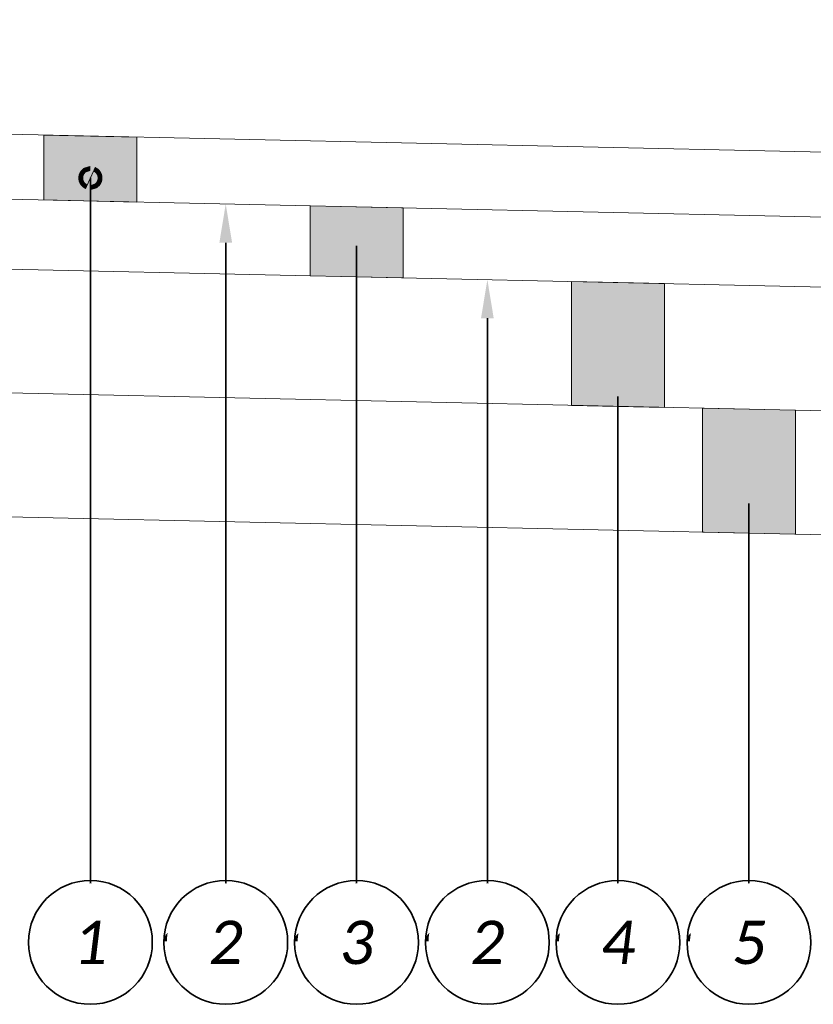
# Model space of a CAD drawing. Header units: feet. Extents: x 27762256 to 27762461, y 5149695 to 5149765.
# Tile 8 of 16: x 27762389.41 to 27762391.97, y 5149729.64 to 5149732.83. Entities that reach past the tile are written whole.
import ezdxf
from ezdxf import colors
from ezdxf.entities.mleader import LeaderData, LeaderLine
from ezdxf.enums import TextEntityAlignment as Align
from ezdxf.math import Vec2, Vec3

# ---------------------------------------------------------------- set-up
doc = ezdxf.new("R2010")
doc.units = ezdxf.units.FT
doc.header["$LTSCALE"] = 20
doc.header["$MEASUREMENT"] = 0
doc.set_wipeout_variables(frame=1)
doc.layers.get('0').update_dxf_attribs({"lineweight": 15, "true_color": 0xc2ced6})
doc.layers.get('Defpoints').update_dxf_attribs({"lineweight": 15})
for name, color, linetype, lineweight in [('0_Xref', 7, 'Continuous', 15), ('TX_P_5', 7, 'Continuous', 35), ('TX_P_Misc', 7, 'Continuous', 35)]:
    doc.layers.add(name, color=color, linetype=linetype, lineweight=lineweight)
doc.styles.add('P_Slanted - Normal Fixed Spacing', font='calibrii.ttf', dxfattribs={"height": 0.14})
doc.styles.add('Slanted-Normal', font='font31.shx', dxfattribs={"height": 0.14})
doc.dimstyles.new('P_Dec-0 Masked Slanted', dxfattribs={"dimtxt": 0.14, "dimasz": 0.14, "dimexe": 0.21, "dimexo": 0.21, "dimgap": 0.0625, "dimtad": 1, "dimdec": 0, "dimzin": 3, "dimdsep": 46, "dimtxsty": 'P_Slanted - Normal Fixed Spacing', "dimblk": 'Dim1', "dimcen": 0.035, "dimclrd": 95, "dimclre": 95, "dimclrt": 7, "dimaunit": 1, "dimadec": 3, "dimazin": 2, "dimtfac": 1, "dimtdec": 0, "dimtix": 1, "dimtmove": 1, "dimatfit": 3, "dimldrblk": 'Dim1', "dimfxl": 1, "dimtfill": 1, "dimtolj": 1, "dimtzin": 0, "dimlwd": 15, "dimlwe": 15, "dimarcsym": 0})

# ---------------------------------------------------------------- blocks, each defined once
blk = doc.blocks.new('_DotSmall')
at = {"color": 0, "linetype": 'ByBlock', "const_width": 0.5}
blk.add_lwpolyline([(-0.0625, 0, 1), (0.0625, 0, 1)], format="xyb", close=True, dxfattribs=at)
blk = doc.blocks.new('Dim1')
h = blk.add_hatch(color=4)
h.dxf.hatch_style = 1
h.paths.add_polyline_path([(0, 0), (-1.000000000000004, -0.1999999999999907), (-1.000000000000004, 0.1999999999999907)])
at = {"color": 4}
blk.add_lwpolyline([(0, 0), (-1.000000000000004, -0.1999999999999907), (-1.000000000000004, 0.1999999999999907), (0, 0)], dxfattribs=at)
blk = doc.blocks.new('*D1282')
at = {"layer": '0_Xref', "color": 95, "linetype": 'Continuous', "lineweight": 15, "transparency": 16777216}
for p, q in [((27762388.92673121, 5149732.900538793), (27762388.92673121, 5149734.010538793)), ((27762392.44853136, 5149732.900538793), (27762392.44853136, 5149734.010538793)), ((27762389.06673121, 5149733.800538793), (27762392.30853136, 5149733.800538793))]:
    blk.add_line(p, q, dxfattribs=at)
at = {"layer": 'Defpoints', "color": 0, "transparency": 16777216}
for p in [(27762392.44853136, 5149733.800538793), (27762388.92673121, 5149732.456126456), (27762392.44853136, 5149732.456126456)]:
    blk.add_point(p, dxfattribs=at)
at = {"layer": '0_Xref', "color": 95, "lineweight": 15, "transparency": 16777216, "xscale": 0.14, "yscale": 0.14, "zscale": 0.14, "rotation": 180}
blk.add_blockref('Dim1', (27762388.92673121, 5149733.800538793), dxfattribs=at)
at = {"layer": '0_Xref', "color": 95, "lineweight": 15, "transparency": 16777216, "xscale": 0.14, "yscale": 0.14, "zscale": 0.14}
blk.add_blockref('Dim1', (27762392.44853136, 5149733.800538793), dxfattribs=at)
at = {"layer": '0_Xref', "color": 7, "transparency": 16777216, "insert": (27762390.68763128, 5149733.934223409), "char_height": 0.14, "attachment_point": 5, "style": 'P_Slanted - Normal Fixed Spacing', "bg_fill": 3, "box_fill_scale": 1.25, "bg_fill_color": 256, "bg_fill_true_color": 13158600, "bg_fill_transparency": 0}
blk.add_mtext("\\A1;2' MIN.", dxfattribs=at)
blk = doc.blocks.new('*U1293')
at = {"layer": 'TX_P_Misc', "color": 95}
blk.add_line((-1.387778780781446e-17, 0), (0.06985959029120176, 0.0831184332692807), dxfattribs=at)
at = {"layer": 'TX_P_Misc', "linetype": 'ByBlock'}
blk.add_circle((0, 0), 0.2, dxfattribs=at)
at = {"layer": 'TX_P_Misc', "color": 95}
ml = blk.add_multileader_mtext('Standard', dxfattribs=at)
ml.set_content('', color=95, style='Slanted-Normal')
ml.set_leader_properties()
ml.build(insert=Vec2(0, 0))
ml.multileader.update_dxf_attribs({"has_dogleg": 0, "text_left_attachment_type": 2, "text_right_attachment_type": 2, "dogleg_length": 0.18, "arrow_head_size": 0.125})
ctx = ml.context
ctx.base_point, ctx.char_height, ctx.arrow_head_size, ctx.landing_gap_size, ctx.plane_origin = Vec3(-9.999999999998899e-05, 0), 0.14, 0.125, 0.0001, Vec3(0.5883962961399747, 0.4958960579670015)
ctx.left_attachment, ctx.right_attachment, ctx.text_align_type = 2, 2, 1
notes = []
notes.append((ctx, [(1, (1, 1, 0), (-0.1801, 0), (1, 0), 0.18, [(0, [(-9.875169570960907e-10, 1.543314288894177)], 0, [])])]))
ctx.mtext.insert, ctx.mtext.alignment, ctx.mtext.flow_direction = Vec3(1.530446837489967e-17, 0.07), 2, 5
ml = blk.add_multileader_mtext('Standard', dxfattribs=at)
ml.set_content('', color=95, style='Slanted-Normal')
ml.set_leader_properties()
ml.set_arrow_properties(name='DOTSMALL')
ml.build(insert=Vec2(0, 0))
ml.multileader.update_dxf_attribs({"has_dogleg": 0, "text_left_attachment_type": 2, "text_right_attachment_type": 2, "dogleg_length": 0.18, "arrow_head_size": 0.125})
ctx = ml.context
ctx.base_point, ctx.char_height, ctx.arrow_head_size, ctx.landing_gap_size, ctx.plane_origin = Vec3(0, 0), 0.14, 0.125, 0.0001, Vec3(0.9926632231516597, 0.4958960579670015)
ctx.left_attachment, ctx.right_attachment, ctx.text_align_type = 2, 2, 1
notes.append((ctx, [(1, (1, 1, 0), (-0.18, 0), (1, 0), 0.18, [(0, [(-0.1627038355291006, 0.0006590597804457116)], 0, [])])]))
ctx.mtext.insert, ctx.mtext.alignment, ctx.mtext.flow_direction = Vec3(0.0001000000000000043, 0.07), 2, 5
for ctx, leaders in notes:
    for number, flags, end, landing, length, lines in leaders:
        leader = LeaderData()
        leader.index, (leader.has_last_leader_line, leader.has_dogleg_vector, leader.attachment_direction) = number, flags
        leader.last_leader_point, leader.dogleg_vector, leader.dogleg_length = Vec3(end), Vec3(landing), length
        for number, points, colour, breaks in lines:
            line = LeaderLine()
            line.index, line.vertices, line.color, line.breaks = number, Vec3.list(points), colors.encode_raw_color(colour), breaks
            leader.lines.append(line)
        ctx.leaders.append(leader)
blk.add_wipeout([(0.187044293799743, 0.03545878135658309), (0.18112522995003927, 0.05862204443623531), (0.1723497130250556, 0.08086080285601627), (0.1608561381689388, 0.10182433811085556), (0.1468257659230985, 0.12118204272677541), (0.1304798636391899, 0.1386286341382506), (0.11207621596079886, 0.1538889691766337), (0.09190505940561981, 0.1667223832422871), (0.07028450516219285, 0.17692648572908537), (0.047555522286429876, 0.18434035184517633), (0.02407656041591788, 0.18884706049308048), (0.00021789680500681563, 0.19037553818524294), (-0.023644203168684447, 0.18890167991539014), (-0.04713341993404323, 0.18444872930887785), (-0.06987931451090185, 0.1770869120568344), (-0.09152317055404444, 0.16693232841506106), (-0.11172365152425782, 0.1541451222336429), (-0.1301621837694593, 0.13892695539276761), (-0.14654798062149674, 0.12151782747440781), (-0.16062262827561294, 0.10219229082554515), (-0.17216416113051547, 0.08125512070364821), (-0.18099056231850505, 0.05903650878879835), (-0.1869626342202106, 0.035886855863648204), (-0.1899861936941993, 0.012171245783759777), (-0.1900135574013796, -0.011736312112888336), (-0.1870442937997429, -0.0354587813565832), (-0.1811252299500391, -0.058622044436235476), (-0.17234971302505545, -0.08086080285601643), (-0.1608561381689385, -0.10182433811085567), (-0.14682576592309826, -0.12118204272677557), (-0.13047986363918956, -0.1386286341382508), (-0.11207621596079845, -0.15388896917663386), (-0.09190505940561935, -0.16672238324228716), (-0.07028450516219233, -0.17692648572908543), (-0.04755552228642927, -0.18434035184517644), (-0.02407656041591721, -0.18884706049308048), (-0.00021789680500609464, -0.1903755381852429), (0.023644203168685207, -0.18890167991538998), (0.047133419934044, -0.1844487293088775), (0.06987931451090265, -0.177086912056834), (0.09152317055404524, -0.16693232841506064), (0.11172365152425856, -0.15414512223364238), (0.13016218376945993, -0.13892695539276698), (0.14654798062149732, -0.12151782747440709), (0.1606226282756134, -0.10219229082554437), (0.17216416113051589, -0.08125512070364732), (0.18099056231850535, -0.059036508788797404), (0.1869626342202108, -0.03588685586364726), (0.18998619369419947, -0.012171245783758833), (0.19001355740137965, 0.01173631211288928)])
at = {"layer": 'TX_P_Misc', "style": 'P_Slanted - Normal Fixed Spacing'}
blk.add_attdef('ITEM', text='', height=0.14, dxfattribs=at).set_placement((0, 0), align=Align.MIDDLE_CENTER)
blk = doc.blocks.new('*U1295')
at = {"layer": 'TX_P_Misc', "color": 95}
blk.add_line((-1.387778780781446e-17, 0), (0.06985959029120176, 0.0831184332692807), dxfattribs=at)
at = {"layer": 'TX_P_Misc', "linetype": 'ByBlock'}
blk.add_circle((0, 0), 0.2, dxfattribs=at)
at = {"layer": 'TX_P_Misc', "color": 95}
ml = blk.add_multileader_mtext('Standard', dxfattribs=at)
ml.set_content('', color=95, style='Slanted-Normal')
ml.set_leader_properties()
ml.build(insert=Vec2(0, 0))
ml.multileader.update_dxf_attribs({"has_dogleg": 0, "text_left_attachment_type": 2, "text_right_attachment_type": 2, "dogleg_length": 0.18, "arrow_head_size": 0.125})
ctx = ml.context
ctx.base_point, ctx.char_height, ctx.arrow_head_size, ctx.landing_gap_size, ctx.plane_origin = Vec3(-9.999999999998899e-05, 0), 0.14, 0.125, 0.0001, Vec3(0.5883962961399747, 0.4958960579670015)
ctx.left_attachment, ctx.right_attachment, ctx.text_align_type = 2, 2, 1
notes = []
notes.append((ctx, [(1, (1, 1, 0), (-0.1801, 0), (1, 0), 0.18, [(0, [(-3.155419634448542e-05, 2.141000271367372)], 0, [])])]))
ctx.mtext.insert, ctx.mtext.alignment, ctx.mtext.flow_direction = Vec3(1.530446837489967e-17, 0.07), 2, 5
ml = blk.add_multileader_mtext('Standard', dxfattribs=at)
ml.set_content('', color=95, style='Slanted-Normal')
ml.set_leader_properties()
ml.set_arrow_properties(name='DOTSMALL')
ml.build(insert=Vec2(0, 0))
ml.multileader.update_dxf_attribs({"has_dogleg": 0, "text_left_attachment_type": 2, "text_right_attachment_type": 2, "dogleg_length": 0.18, "arrow_head_size": 0.125})
ctx = ml.context
ctx.base_point, ctx.char_height, ctx.arrow_head_size, ctx.landing_gap_size, ctx.plane_origin = Vec3(0, 0), 0.14, 0.125, 0.0001, Vec3(0.9926632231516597, 0.4958960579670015)
ctx.left_attachment, ctx.right_attachment, ctx.text_align_type = 2, 2, 1
notes.append((ctx, [(1, (1, 1, 0), (-0.18, 0), (1, 0), 0.18, [(0, [(-0.1627038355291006, 0.0006590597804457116)], 0, [])])]))
ctx.mtext.insert, ctx.mtext.alignment, ctx.mtext.flow_direction = Vec3(0.0001000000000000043, 0.07), 2, 5
for ctx, leaders in notes:
    for number, flags, end, landing, length, lines in leaders:
        leader = LeaderData()
        leader.index, (leader.has_last_leader_line, leader.has_dogleg_vector, leader.attachment_direction) = number, flags
        leader.last_leader_point, leader.dogleg_vector, leader.dogleg_length = Vec3(end), Vec3(landing), length
        for number, points, colour, breaks in lines:
            line = LeaderLine()
            line.index, line.vertices, line.color, line.breaks = number, Vec3.list(points), colors.encode_raw_color(colour), breaks
            leader.lines.append(line)
        ctx.leaders.append(leader)
blk.add_wipeout([(0.187044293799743, 0.03545878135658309), (0.18112522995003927, 0.05862204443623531), (0.1723497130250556, 0.08086080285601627), (0.1608561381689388, 0.10182433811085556), (0.1468257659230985, 0.12118204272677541), (0.1304798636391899, 0.1386286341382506), (0.11207621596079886, 0.1538889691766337), (0.09190505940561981, 0.1667223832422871), (0.07028450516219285, 0.17692648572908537), (0.047555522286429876, 0.18434035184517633), (0.02407656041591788, 0.18884706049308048), (0.00021789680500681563, 0.19037553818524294), (-0.023644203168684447, 0.18890167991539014), (-0.04713341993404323, 0.18444872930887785), (-0.06987931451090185, 0.1770869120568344), (-0.09152317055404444, 0.16693232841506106), (-0.11172365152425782, 0.1541451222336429), (-0.1301621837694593, 0.13892695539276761), (-0.14654798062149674, 0.12151782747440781), (-0.16062262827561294, 0.10219229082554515), (-0.17216416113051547, 0.08125512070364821), (-0.18099056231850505, 0.05903650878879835), (-0.1869626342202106, 0.035886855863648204), (-0.1899861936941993, 0.012171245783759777), (-0.1900135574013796, -0.011736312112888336), (-0.1870442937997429, -0.0354587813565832), (-0.1811252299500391, -0.058622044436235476), (-0.17234971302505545, -0.08086080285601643), (-0.1608561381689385, -0.10182433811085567), (-0.14682576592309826, -0.12118204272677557), (-0.13047986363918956, -0.1386286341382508), (-0.11207621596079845, -0.15388896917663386), (-0.09190505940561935, -0.16672238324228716), (-0.07028450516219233, -0.17692648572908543), (-0.04755552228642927, -0.18434035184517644), (-0.02407656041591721, -0.18884706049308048), (-0.00021789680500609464, -0.1903755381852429), (0.023644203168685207, -0.18890167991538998), (0.047133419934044, -0.1844487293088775), (0.06987931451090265, -0.177086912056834), (0.09152317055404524, -0.16693232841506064), (0.11172365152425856, -0.15414512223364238), (0.13016218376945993, -0.13892695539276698), (0.14654798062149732, -0.12151782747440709), (0.1606226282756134, -0.10219229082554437), (0.17216416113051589, -0.08125512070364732), (0.18099056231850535, -0.059036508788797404), (0.1869626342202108, -0.03588685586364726), (0.18998619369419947, -0.012171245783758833), (0.19001355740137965, 0.01173631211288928)])
at = {"layer": 'TX_P_Misc', "style": 'P_Slanted - Normal Fixed Spacing'}
blk.add_attdef('ITEM', text='', height=0.14, dxfattribs=at).set_placement((0, 0), align=Align.MIDDLE_CENTER)
blk = doc.blocks.new('*U1291')
at = {"layer": 'TX_P_Misc', "color": 95}
blk.add_line((-1.387778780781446e-17, 0), (-9.018248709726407e-11, 2.249853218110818), dxfattribs=at)
at = {"layer": 'TX_P_Misc', "linetype": 'ByBlock'}
blk.add_circle((0, 0), 0.2, dxfattribs=at)
at = {"layer": 'TX_P_Misc', "color": 95}
ml = blk.add_multileader_mtext('Standard', dxfattribs=at)
ml.set_content('', color=95, style='Slanted-Normal')
ml.set_leader_properties()
ml.build(insert=Vec2(0, 0))
ml.multileader.update_dxf_attribs({"has_dogleg": 0, "text_left_attachment_type": 2, "text_right_attachment_type": 2, "dogleg_length": 0.18, "arrow_head_size": 0.125})
ctx = ml.context
ctx.base_point, ctx.char_height, ctx.arrow_head_size, ctx.landing_gap_size, ctx.plane_origin = Vec3(-9.999999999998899e-05, 0), 0.14, 0.125, 0.0001, Vec3(0.5883962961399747, 0.4958960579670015)
ctx.left_attachment, ctx.right_attachment, ctx.text_align_type = 2, 2, 1
notes = []
notes.append((ctx, [(1, (1, 1, 0), (-0.1801, 0), (1, 0), 0.18, [(0, [(-9.875170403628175e-10, 0.1247299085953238)], 0, [])])]))
ctx.mtext.insert, ctx.mtext.alignment, ctx.mtext.flow_direction = Vec3(1.530446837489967e-17, 0.07), 2, 5
ml = blk.add_multileader_mtext('Standard', dxfattribs=at)
ml.set_content('', color=95, style='Slanted-Normal')
ml.set_leader_properties()
ml.set_arrow_properties(name='DOTSMALL')
ml.build(insert=Vec2(0, 0))
ml.multileader.update_dxf_attribs({"has_dogleg": 0, "text_left_attachment_type": 2, "text_right_attachment_type": 2, "dogleg_length": 0.18, "arrow_head_size": 0.125})
ctx = ml.context
ctx.base_point, ctx.char_height, ctx.arrow_head_size, ctx.landing_gap_size, ctx.plane_origin = Vec3(0, 0), 0.14, 0.125, 0.0001, Vec3(0.9926632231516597, 0.4958960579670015)
ctx.left_attachment, ctx.right_attachment, ctx.text_align_type = 2, 2, 1
notes.append((ctx, [(1, (1, 1, 0), (-0.18, 0), (1, 0), 0.18, [(0, [(-0.1627038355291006, 0.0006590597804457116)], 0, [])])]))
ctx.mtext.insert, ctx.mtext.alignment, ctx.mtext.flow_direction = Vec3(0.0001000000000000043, 0.07), 2, 5
for ctx, leaders in notes:
    for number, flags, end, landing, length, lines in leaders:
        leader = LeaderData()
        leader.index, (leader.has_last_leader_line, leader.has_dogleg_vector, leader.attachment_direction) = number, flags
        leader.last_leader_point, leader.dogleg_vector, leader.dogleg_length = Vec3(end), Vec3(landing), length
        for number, points, colour, breaks in lines:
            line = LeaderLine()
            line.index, line.vertices, line.color, line.breaks = number, Vec3.list(points), colors.encode_raw_color(colour), breaks
            leader.lines.append(line)
        ctx.leaders.append(leader)
blk.add_wipeout([(0.187044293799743, 0.03545878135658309), (0.18112522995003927, 0.05862204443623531), (0.1723497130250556, 0.08086080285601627), (0.1608561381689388, 0.10182433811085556), (0.1468257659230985, 0.12118204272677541), (0.1304798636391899, 0.1386286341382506), (0.11207621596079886, 0.1538889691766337), (0.09190505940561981, 0.1667223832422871), (0.07028450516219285, 0.17692648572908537), (0.047555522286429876, 0.18434035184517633), (0.02407656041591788, 0.18884706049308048), (0.00021789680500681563, 0.19037553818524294), (-0.023644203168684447, 0.18890167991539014), (-0.04713341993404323, 0.18444872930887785), (-0.06987931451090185, 0.1770869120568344), (-0.09152317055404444, 0.16693232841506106), (-0.11172365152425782, 0.1541451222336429), (-0.1301621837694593, 0.13892695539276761), (-0.14654798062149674, 0.12151782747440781), (-0.16062262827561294, 0.10219229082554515), (-0.17216416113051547, 0.08125512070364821), (-0.18099056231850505, 0.05903650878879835), (-0.1869626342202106, 0.035886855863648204), (-0.1899861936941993, 0.012171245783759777), (-0.1900135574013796, -0.011736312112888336), (-0.1870442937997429, -0.0354587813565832), (-0.1811252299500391, -0.058622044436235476), (-0.17234971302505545, -0.08086080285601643), (-0.1608561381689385, -0.10182433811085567), (-0.14682576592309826, -0.12118204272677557), (-0.13047986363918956, -0.1386286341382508), (-0.11207621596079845, -0.15388896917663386), (-0.09190505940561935, -0.16672238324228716), (-0.07028450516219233, -0.17692648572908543), (-0.04755552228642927, -0.18434035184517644), (-0.02407656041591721, -0.18884706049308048), (-0.00021789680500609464, -0.1903755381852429), (0.023644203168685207, -0.18890167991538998), (0.047133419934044, -0.1844487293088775), (0.06987931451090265, -0.177086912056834), (0.09152317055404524, -0.16693232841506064), (0.11172365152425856, -0.15414512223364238), (0.13016218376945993, -0.13892695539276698), (0.14654798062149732, -0.12151782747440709), (0.1606226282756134, -0.10219229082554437), (0.17216416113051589, -0.08125512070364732), (0.18099056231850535, -0.059036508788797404), (0.1869626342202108, -0.03588685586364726), (0.18998619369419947, -0.012171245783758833), (0.19001355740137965, 0.01173631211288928)])
at = {"layer": 'TX_P_Misc', "style": 'P_Slanted - Normal Fixed Spacing'}
blk.add_attdef('ITEM', text='', height=0.14, dxfattribs=at).set_placement((0, 0), align=Align.MIDDLE_CENTER)
blk = doc.blocks.new('*U1296')
at = {"layer": 'TX_P_Misc', "color": 95}
blk.add_line((-1.387778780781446e-17, 0), (0.06985959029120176, 0.0831184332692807), dxfattribs=at)
at = {"layer": 'TX_P_Misc', "linetype": 'ByBlock'}
blk.add_circle((0, 0), 0.2, dxfattribs=at)
at = {"layer": 'TX_P_Misc', "color": 95}
ml = blk.add_multileader_mtext('Standard', dxfattribs=at)
ml.set_content('', color=95, style='Slanted-Normal')
ml.set_leader_properties()
ml.build(insert=Vec2(0, 0))
ml.multileader.update_dxf_attribs({"has_dogleg": 0, "text_left_attachment_type": 2, "text_right_attachment_type": 2, "dogleg_length": 0.18, "arrow_head_size": 0.125})
ctx = ml.context
ctx.base_point, ctx.char_height, ctx.arrow_head_size, ctx.landing_gap_size, ctx.plane_origin = Vec3(-9.999999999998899e-05, 0), 0.14, 0.125, 0.0001, Vec3(0.5883962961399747, 0.4958960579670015)
ctx.left_attachment, ctx.right_attachment, ctx.text_align_type = 2, 2, 1
notes = []
notes.append((ctx, [(1, (1, 1, 0), (-0.1801, 0), (1, 0), 0.18, [(0, [(-1.821020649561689e-05, 2.385327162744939)], 0, [])])]))
ctx.mtext.insert, ctx.mtext.alignment, ctx.mtext.flow_direction = Vec3(1.530446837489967e-17, 0.07), 2, 5
ml = blk.add_multileader_mtext('Standard', dxfattribs=at)
ml.set_content('', color=95, style='Slanted-Normal')
ml.set_leader_properties()
ml.set_arrow_properties(name='DOTSMALL')
ml.build(insert=Vec2(0, 0))
ml.multileader.update_dxf_attribs({"has_dogleg": 0, "text_left_attachment_type": 2, "text_right_attachment_type": 2, "dogleg_length": 0.18, "arrow_head_size": 0.125})
ctx = ml.context
ctx.base_point, ctx.char_height, ctx.arrow_head_size, ctx.landing_gap_size, ctx.plane_origin = Vec3(0, 0), 0.14, 0.125, 0.0001, Vec3(0.9926632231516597, 0.4958960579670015)
ctx.left_attachment, ctx.right_attachment, ctx.text_align_type = 2, 2, 1
notes.append((ctx, [(1, (1, 1, 0), (-0.18, 0), (1, 0), 0.18, [(0, [(-0.1627038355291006, 0.0006590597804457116)], 0, [])])]))
ctx.mtext.insert, ctx.mtext.alignment, ctx.mtext.flow_direction = Vec3(0.0001000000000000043, 0.07), 2, 5
for ctx, leaders in notes:
    for number, flags, end, landing, length, lines in leaders:
        leader = LeaderData()
        leader.index, (leader.has_last_leader_line, leader.has_dogleg_vector, leader.attachment_direction) = number, flags
        leader.last_leader_point, leader.dogleg_vector, leader.dogleg_length = Vec3(end), Vec3(landing), length
        for number, points, colour, breaks in lines:
            line = LeaderLine()
            line.index, line.vertices, line.color, line.breaks = number, Vec3.list(points), colors.encode_raw_color(colour), breaks
            leader.lines.append(line)
        ctx.leaders.append(leader)
blk.add_wipeout([(0.187044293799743, 0.03545878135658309), (0.18112522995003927, 0.05862204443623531), (0.1723497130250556, 0.08086080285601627), (0.1608561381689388, 0.10182433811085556), (0.1468257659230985, 0.12118204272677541), (0.1304798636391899, 0.1386286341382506), (0.11207621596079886, 0.1538889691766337), (0.09190505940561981, 0.1667223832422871), (0.07028450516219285, 0.17692648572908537), (0.047555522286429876, 0.18434035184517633), (0.02407656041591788, 0.18884706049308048), (0.00021789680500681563, 0.19037553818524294), (-0.023644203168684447, 0.18890167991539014), (-0.04713341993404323, 0.18444872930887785), (-0.06987931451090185, 0.1770869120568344), (-0.09152317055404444, 0.16693232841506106), (-0.11172365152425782, 0.1541451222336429), (-0.1301621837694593, 0.13892695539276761), (-0.14654798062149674, 0.12151782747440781), (-0.16062262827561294, 0.10219229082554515), (-0.17216416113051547, 0.08125512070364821), (-0.18099056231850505, 0.05903650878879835), (-0.1869626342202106, 0.035886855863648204), (-0.1899861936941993, 0.012171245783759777), (-0.1900135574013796, -0.011736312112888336), (-0.1870442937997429, -0.0354587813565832), (-0.1811252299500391, -0.058622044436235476), (-0.17234971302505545, -0.08086080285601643), (-0.1608561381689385, -0.10182433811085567), (-0.14682576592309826, -0.12118204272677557), (-0.13047986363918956, -0.1386286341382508), (-0.11207621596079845, -0.15388896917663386), (-0.09190505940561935, -0.16672238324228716), (-0.07028450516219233, -0.17692648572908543), (-0.04755552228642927, -0.18434035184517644), (-0.02407656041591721, -0.18884706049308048), (-0.00021789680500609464, -0.1903755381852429), (0.023644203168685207, -0.18890167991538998), (0.047133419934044, -0.1844487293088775), (0.06987931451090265, -0.177086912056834), (0.09152317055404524, -0.16693232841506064), (0.11172365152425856, -0.15414512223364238), (0.13016218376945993, -0.13892695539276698), (0.14654798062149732, -0.12151782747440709), (0.1606226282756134, -0.10219229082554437), (0.17216416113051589, -0.08125512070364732), (0.18099056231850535, -0.059036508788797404), (0.1869626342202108, -0.03588685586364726), (0.18998619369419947, -0.012171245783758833), (0.19001355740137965, 0.01173631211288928)])
at = {"layer": 'TX_P_Misc', "style": 'P_Slanted - Normal Fixed Spacing'}
blk.add_attdef('ITEM', text='', height=0.14, dxfattribs=at).set_placement((0, 0), align=Align.MIDDLE_CENTER)
blk = doc.blocks.new('*U1290')
at = {"layer": 'TX_P_Misc', "color": 95}
blk.add_line((-1.387778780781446e-17, 0), (0.06985959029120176, 0.0831184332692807), dxfattribs=at)
at = {"layer": 'TX_P_Misc', "linetype": 'ByBlock'}
blk.add_circle((0, 0), 0.2, dxfattribs=at)
at = {"layer": 'TX_P_Misc', "color": 95}
ml = blk.add_multileader_mtext('Standard', dxfattribs=at)
ml.set_content('', color=95, style='Slanted-Normal')
ml.set_leader_properties()
ml.set_arrow_properties(name='DOTSMALL')
ml.build(insert=Vec2(0, 0))
ml.multileader.update_dxf_attribs({"has_dogleg": 0, "text_left_attachment_type": 2, "text_right_attachment_type": 2, "dogleg_length": 0.18, "arrow_head_size": 0.125})
ctx = ml.context
ctx.base_point, ctx.char_height, ctx.arrow_head_size, ctx.landing_gap_size, ctx.plane_origin = Vec3(0, 0), 0.14, 0.125, 0.0001, Vec3(0.9926632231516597, 0.4958960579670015)
ctx.left_attachment, ctx.right_attachment, ctx.text_align_type = 2, 2, 1
notes = []
notes.append((ctx, [(1, (1, 1, 0), (-0.18, 0), (1, 0), 0.18, [(0, [(-1.055013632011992e-09, 2.469327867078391)], 0, [])])]))
ctx.mtext.insert, ctx.mtext.alignment, ctx.mtext.flow_direction = Vec3(0.0001000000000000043, 0.07), 2, 5
ml = blk.add_multileader_mtext('Standard', dxfattribs=at)
ml.set_content('', color=95, style='Slanted-Normal')
ml.set_leader_properties()
ml.build(insert=Vec2(0, 0))
ml.multileader.update_dxf_attribs({"has_dogleg": 0, "text_left_attachment_type": 2, "text_right_attachment_type": 2, "dogleg_length": 0.18, "arrow_head_size": 0.125})
ctx = ml.context
ctx.base_point, ctx.char_height, ctx.arrow_head_size, ctx.landing_gap_size, ctx.plane_origin = Vec3(-9.999999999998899e-05, 0), 0.14, 0.125, 0.0001, Vec3(0.5883962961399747, 0.4958960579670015)
ctx.left_attachment, ctx.right_attachment, ctx.text_align_type = 2, 2, 1
notes.append((ctx, [(0, (1, 1, 0), (0.1801, 0), (-1, 0), 0.18, [(0, [(0.0698595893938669, 0.08311843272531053)], 0, [])])]))
ctx.mtext.insert, ctx.mtext.alignment, ctx.mtext.flow_direction = Vec3(0, 0.07), 2, 5
for ctx, leaders in notes:
    for number, flags, end, landing, length, lines in leaders:
        leader = LeaderData()
        leader.index, (leader.has_last_leader_line, leader.has_dogleg_vector, leader.attachment_direction) = number, flags
        leader.last_leader_point, leader.dogleg_vector, leader.dogleg_length = Vec3(end), Vec3(landing), length
        for number, points, colour, breaks in lines:
            line = LeaderLine()
            line.index, line.vertices, line.color, line.breaks = number, Vec3.list(points), colors.encode_raw_color(colour), breaks
            leader.lines.append(line)
        ctx.leaders.append(leader)
blk.add_wipeout([(0.187044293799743, 0.03545878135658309), (0.18112522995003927, 0.05862204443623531), (0.1723497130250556, 0.08086080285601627), (0.1608561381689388, 0.10182433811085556), (0.1468257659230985, 0.12118204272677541), (0.1304798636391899, 0.1386286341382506), (0.11207621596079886, 0.1538889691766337), (0.09190505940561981, 0.1667223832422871), (0.07028450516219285, 0.17692648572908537), (0.047555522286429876, 0.18434035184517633), (0.02407656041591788, 0.18884706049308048), (0.00021789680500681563, 0.19037553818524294), (-0.023644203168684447, 0.18890167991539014), (-0.04713341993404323, 0.18444872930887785), (-0.06987931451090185, 0.1770869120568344), (-0.09152317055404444, 0.16693232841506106), (-0.11172365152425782, 0.1541451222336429), (-0.1301621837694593, 0.13892695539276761), (-0.14654798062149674, 0.12151782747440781), (-0.16062262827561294, 0.10219229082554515), (-0.17216416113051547, 0.08125512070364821), (-0.18099056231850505, 0.05903650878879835), (-0.1869626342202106, 0.035886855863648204), (-0.1899861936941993, 0.012171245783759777), (-0.1900135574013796, -0.011736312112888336), (-0.1870442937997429, -0.0354587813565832), (-0.1811252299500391, -0.058622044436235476), (-0.17234971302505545, -0.08086080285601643), (-0.1608561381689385, -0.10182433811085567), (-0.14682576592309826, -0.12118204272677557), (-0.13047986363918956, -0.1386286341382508), (-0.11207621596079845, -0.15388896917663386), (-0.09190505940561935, -0.16672238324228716), (-0.07028450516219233, -0.17692648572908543), (-0.04755552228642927, -0.18434035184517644), (-0.02407656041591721, -0.18884706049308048), (-0.00021789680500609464, -0.1903755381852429), (0.023644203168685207, -0.18890167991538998), (0.047133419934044, -0.1844487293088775), (0.06987931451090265, -0.177086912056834), (0.09152317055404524, -0.16693232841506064), (0.11172365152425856, -0.15414512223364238), (0.13016218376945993, -0.13892695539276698), (0.14654798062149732, -0.12151782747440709), (0.1606226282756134, -0.10219229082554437), (0.17216416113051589, -0.08125512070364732), (0.18099056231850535, -0.059036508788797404), (0.1869626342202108, -0.03588685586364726), (0.18998619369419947, -0.012171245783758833), (0.19001355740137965, 0.01173631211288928)])
at = {"layer": 'TX_P_Misc', "style": 'P_Slanted - Normal Fixed Spacing'}
blk.add_attdef('ITEM', text='', height=0.14, dxfattribs=at).set_placement((0, 0), align=Align.MIDDLE_CENTER)
blk = doc.blocks.new('*U1294')
at = {"layer": 'TX_P_Misc', "color": 95}
blk.add_line((-1.387778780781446e-17, 0), (0.06985959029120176, 0.0831184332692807), dxfattribs=at)
at = {"layer": 'TX_P_Misc', "linetype": 'ByBlock'}
blk.add_circle((0, 0), 0.2, dxfattribs=at)
at = {"layer": 'TX_P_Misc', "color": 95}
ml = blk.add_multileader_mtext('Standard', dxfattribs=at)
ml.set_content('', color=95, style='Slanted-Normal')
ml.set_leader_properties()
ml.build(insert=Vec2(0, 0))
ml.multileader.update_dxf_attribs({"has_dogleg": 0, "text_left_attachment_type": 2, "text_right_attachment_type": 2, "dogleg_length": 0.18, "arrow_head_size": 0.125})
ctx = ml.context
ctx.base_point, ctx.char_height, ctx.arrow_head_size, ctx.landing_gap_size, ctx.plane_origin = Vec3(-9.999999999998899e-05, 0), 0.14, 0.125, 0.0001, Vec3(0.5883962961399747, 0.4958960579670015)
ctx.left_attachment, ctx.right_attachment, ctx.text_align_type = 2, 2, 1
notes = []
notes.append((ctx, [(1, (1, 1, 0), (-0.1801, 0), (1, 0), 0.18, [(0, [(-9.875171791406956e-10, 1.888557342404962)], 0, [])])]))
ctx.mtext.insert, ctx.mtext.alignment, ctx.mtext.flow_direction = Vec3(1.530446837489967e-17, 0.07), 2, 5
ml = blk.add_multileader_mtext('Standard', dxfattribs=at)
ml.set_content('', color=95, style='Slanted-Normal')
ml.set_leader_properties()
ml.set_arrow_properties(name='DOTSMALL')
ml.build(insert=Vec2(0, 0))
ml.multileader.update_dxf_attribs({"has_dogleg": 0, "text_left_attachment_type": 2, "text_right_attachment_type": 2, "dogleg_length": 0.18, "arrow_head_size": 0.125})
ctx = ml.context
ctx.base_point, ctx.char_height, ctx.arrow_head_size, ctx.landing_gap_size, ctx.plane_origin = Vec3(0, 0), 0.14, 0.125, 0.0001, Vec3(0.9926632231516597, 0.4958960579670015)
ctx.left_attachment, ctx.right_attachment, ctx.text_align_type = 2, 2, 1
notes.append((ctx, [(1, (1, 1, 0), (-0.18, 0), (1, 0), 0.18, [(0, [(-0.1627038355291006, 0.0006590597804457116)], 0, [])])]))
ctx.mtext.insert, ctx.mtext.alignment, ctx.mtext.flow_direction = Vec3(0.0001000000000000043, 0.07), 2, 5
for ctx, leaders in notes:
    for number, flags, end, landing, length, lines in leaders:
        leader = LeaderData()
        leader.index, (leader.has_last_leader_line, leader.has_dogleg_vector, leader.attachment_direction) = number, flags
        leader.last_leader_point, leader.dogleg_vector, leader.dogleg_length = Vec3(end), Vec3(landing), length
        for number, points, colour, breaks in lines:
            line = LeaderLine()
            line.index, line.vertices, line.color, line.breaks = number, Vec3.list(points), colors.encode_raw_color(colour), breaks
            leader.lines.append(line)
        ctx.leaders.append(leader)
blk.add_wipeout([(0.187044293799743, 0.03545878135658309), (0.18112522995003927, 0.05862204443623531), (0.1723497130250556, 0.08086080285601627), (0.1608561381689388, 0.10182433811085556), (0.1468257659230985, 0.12118204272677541), (0.1304798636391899, 0.1386286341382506), (0.11207621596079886, 0.1538889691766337), (0.09190505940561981, 0.1667223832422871), (0.07028450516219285, 0.17692648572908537), (0.047555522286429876, 0.18434035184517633), (0.02407656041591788, 0.18884706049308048), (0.00021789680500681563, 0.19037553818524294), (-0.023644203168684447, 0.18890167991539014), (-0.04713341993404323, 0.18444872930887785), (-0.06987931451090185, 0.1770869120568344), (-0.09152317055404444, 0.16693232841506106), (-0.11172365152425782, 0.1541451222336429), (-0.1301621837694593, 0.13892695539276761), (-0.14654798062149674, 0.12151782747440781), (-0.16062262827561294, 0.10219229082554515), (-0.17216416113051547, 0.08125512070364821), (-0.18099056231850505, 0.05903650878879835), (-0.1869626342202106, 0.035886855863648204), (-0.1899861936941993, 0.012171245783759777), (-0.1900135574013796, -0.011736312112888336), (-0.1870442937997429, -0.0354587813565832), (-0.1811252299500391, -0.058622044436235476), (-0.17234971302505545, -0.08086080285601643), (-0.1608561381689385, -0.10182433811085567), (-0.14682576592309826, -0.12118204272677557), (-0.13047986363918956, -0.1386286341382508), (-0.11207621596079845, -0.15388896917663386), (-0.09190505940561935, -0.16672238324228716), (-0.07028450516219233, -0.17692648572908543), (-0.04755552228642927, -0.18434035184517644), (-0.02407656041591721, -0.18884706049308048), (-0.00021789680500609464, -0.1903755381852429), (0.023644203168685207, -0.18890167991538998), (0.047133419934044, -0.1844487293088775), (0.06987931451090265, -0.177086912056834), (0.09152317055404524, -0.16693232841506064), (0.11172365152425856, -0.15414512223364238), (0.13016218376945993, -0.13892695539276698), (0.14654798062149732, -0.12151782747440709), (0.1606226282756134, -0.10219229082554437), (0.17216416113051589, -0.08125512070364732), (0.18099056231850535, -0.059036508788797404), (0.1869626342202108, -0.03588685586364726), (0.18998619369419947, -0.012171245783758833), (0.19001355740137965, 0.01173631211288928)])
at = {"layer": 'TX_P_Misc', "style": 'P_Slanted - Normal Fixed Spacing'}
blk.add_attdef('ITEM', text='', height=0.14, dxfattribs=at).set_placement((0, 0), align=Align.MIDDLE_CENTER)

msp = doc.modelspace()

# ---------------------------------------------------------------- linework, layer by layer
at = {"layer": '0_Xref'}
for points in [[(27762388.92673121, 5149732.465066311), (27762392.44853136, 5149732.387539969)], [(27762388.92673121, 5149732.255383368), (27762392.44853136, 5149732.177857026)], [(27762388.92673121, 5149732.029657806), (27762392.44853136, 5149731.952131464)], [(27762388.92673121, 5149731.629560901), (27762392.44853136, 5149731.552034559)], [(27762388.92673121, 5149731.229463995), (27762392.44853136, 5149731.151937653)]]:
    msp.add_lwpolyline(points, dxfattribs=at)

# ---------------------------------------------------------------- next in the draw order: block references
at = {"layer": 'TX_P_5'}
for name, p, values in [('*U1290', (27762389.63525214, 5149729.844838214), {'ITEM': '1'}), ('*U1296', (27762390.07233064, 5149729.844838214), {'ITEM': '2'}), ('*U1291', (27762390.49484015, 5149729.844838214), {'ITEM': '3'}), ('*U1295', (27762390.91734923, 5149729.844838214), {'ITEM': '2'}), ('*U1294', (27762391.33907349, 5149729.844838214), {'ITEM': '4'}), ('*U1293', (27762391.76224576, 5149729.844838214), {'ITEM': '5'})]:
    msp.add_blockref(name, p, dxfattribs=at).add_auto_attribs(values)

# ---------------------------------------------------------------- next in the draw order: dimensions: what is measured, and where the dimension line sits
at = {"layer": '0_Xref'}
dim = msp.add_aligned_dim(p1=(27762388.92673121, 5149732.456126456), p2=(27762392.44853136, 5149732.456126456), distance=1.3444123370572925, text="2' MIN.", dimstyle='P_Dec-0 Masked Slanted', override={"dimpost": "'", "dimfxl": 0.9, "dimfxlon": 1}, dxfattribs=at)
dim.commit()
dim.dimension.update_dxf_attribs({"geometry": '*D1282', "text_midpoint": (27762390.68763128, 5149733.934223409)})

# ---------------------------------------------------------------- next in the draw order: hatches: boundary and pattern name
h = msp.add_hatch(color=256, dxfattribs=at)
h.dxf.hatch_style = 1
h.paths.add_polyline_path([(27762391.18906518, 5149731.979856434), (27762391.48906518, 5149731.973252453), (27762391.48906518, 5149731.573155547), (27762391.18906518, 5149731.579759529)])
h.paths.add_polyline_path([(27762391.91223143, 5149731.563840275), (27762391.91223143, 5149731.163743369), (27762391.61223144, 5149731.170347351), (27762391.61223144, 5149731.570444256)])
h.paths.add_polyline_path([(27762390.34484015, 5149732.224166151), (27762390.64484014, 5149732.21756217), (27762390.64484014, 5149731.991836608), (27762390.34484015, 5149731.99844059)])
h.paths.add_polyline_path([(27762389.48525215, 5149732.452771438), (27762389.78525214, 5149732.446167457), (27762389.78525214, 5149732.236484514), (27762389.48525215, 5149732.243088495)])

# ---------------------------------------------------------------- next in the draw order: linework, layer by layer
for points in [[(27762389.48525215, 5149732.452771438), (27762389.78525214, 5149732.446167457), (27762389.78525214, 5149732.236484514), (27762389.48525215, 5149732.243088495)], [(27762390.34484015, 5149732.224166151), (27762390.64484014, 5149732.21756217), (27762390.64484014, 5149731.991836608), (27762390.34484015, 5149731.99844059)], [(27762391.18906518, 5149731.979856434), (27762391.48906518, 5149731.973252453), (27762391.48906518, 5149731.573155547), (27762391.18906518, 5149731.579759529)], [(27762391.91223143, 5149731.563840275), (27762391.91223143, 5149731.163743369), (27762391.61223144, 5149731.170347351), (27762391.61223144, 5149731.570444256)]]:
    msp.add_lwpolyline(points, close=True, dxfattribs=at)

doc.saveas('drawing.dxf')
